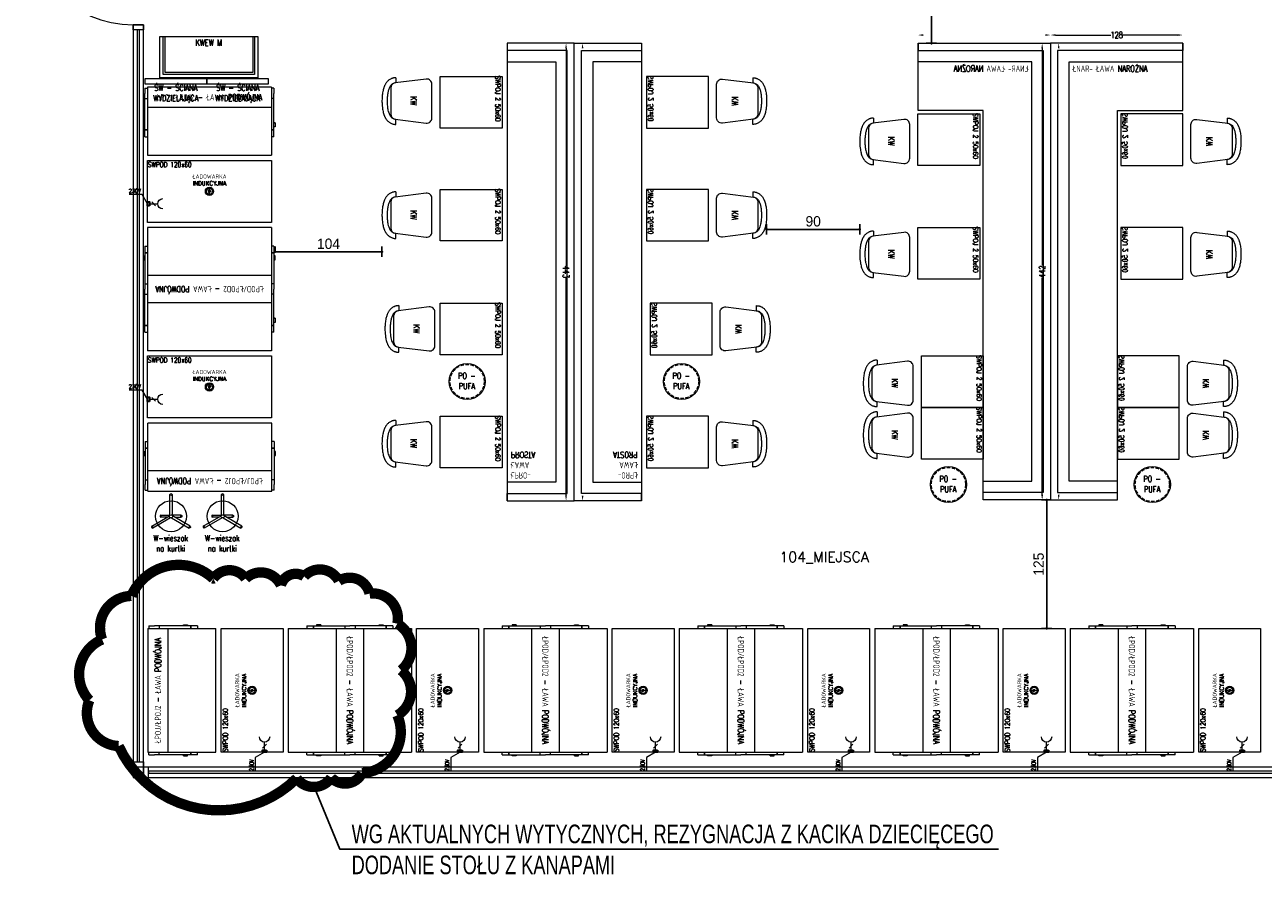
# Model space of a CAD drawing. Header units: millimetres. Extents: x 6161 to 8965, y -9035 to -5431.
# Tile 1 of 256: x 6174 to 7374, y -9035 to -8209. Entities that reach past the tile are written whole.
import ezdxf
from ezdxf.enums import TextEntityAlignment as Align

# ---------------------------------------------------------------- set-up
doc = ezdxf.new("R2010")
doc.units = ezdxf.units.MM
doc.linetypes.add('DASHED', pattern=[19.049999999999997, 12.7, -6.35])
for name, color, linetype, lineweight in [('drzwi', 30, 'Continuous', 20), ('Instalacje elektryczne', 1, 'Continuous', 20), ('MEBLE PKN', 150, 'Continuous', 20)]:
    doc.layers.add(name, color=color, linetype=linetype, lineweight=lineweight)
doc.layers.add('Kategorie', color=252, linetype='Continuous')
doc.styles.add('ARIAL', font='arial.ttf', dxfattribs={"height": 90})
doc.styles.add('JACEK_07', font='SIMPLEX.SHX', dxfattribs={"width": 0.7})
doc.styles.add('PL_D50', font='GOTHIC.TTF', dxfattribs={"height": 10})
doc.styles.add('RomanS', font='romans.shx')
doc.dimstyles.new('PLANCO D50', dxfattribs={"dimscale": 0.5, "dimtxt": 10, "dimasz": 5, "dimexe": 10, "dimexo": 15, "dimgap": 5, "dimtad": 1, "dimdec": 0, "dimrnd": 0.5, "dimzin": 12, "dimtxsty": 'PL_D50', "dimblk": 'DOT', "dimcen": 1.25, "dimadec": 0, "dimazin": 0, "dimtfac": 1, "dimtdec": 0, "dimtmove": 1, "dimatfit": 3, "dimldrblk": 'DOT', "dimfxl": 0, "dimarcsym": 0})
doc.dimstyles.new('WYM_Meb_PKN', dxfattribs={"dimtxt": 6, "dimasz": 5, "dimexe": 1.25, "dimexo": 0.625, "dimtad": 0, "dimdec": 0, "dimtxsty": 'JACEK_07', "dimcen": 0, "dimse1": 1, "dimse2": 1, "dimclrd": 253, "dimclrt": 253, "dimadec": 0, "dimazin": 0, "dimtfac": 1, "dimtdec": 0, "dimtmove": 0, "dimatfit": 3, "dimfxl": 0, "dimarcsym": 0})

# ---------------------------------------------------------------- blocks, each defined once
blk = doc.blocks.new('ŁPOD')
for p, q in [((-57.5, 119.3955381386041), (62.50000000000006, 119.3955381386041)), ((-57.5, 2.842170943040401e-14), (-57.5, 119.3955381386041)), ((-57.5, 101.4411293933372), (-57.5, 118.5281958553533)), ((62.5, -2.842170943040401e-14), (62.5, 119.395538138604)), ((-60, 101.4330785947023), (-60, 59.69776906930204)), ((-60, 101.4330785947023), (-57.5, 101.4330785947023)), ((65.00000000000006, 101.4330785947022), (62.50000000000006, 101.4330785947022)), ((65.00000000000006, 101.4330785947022), (65.00000000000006, 59.69776906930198)), ((-61, 91.90383548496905), (-60, 91.90383548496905)), ((-61, 87.93790965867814), (-61, 91.90383548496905)), ((-61, 87.93790965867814), (-60, 87.93790965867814)), ((-60, 87.93790965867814), (-61, 87.93790965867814)), ((-60, 94.93790965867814), (-57.5, 94.93790965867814)), ((-57.5, 94.93790965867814), (-60, 94.93790965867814)), ((65.00000000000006, 94.93790965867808), (62.50000000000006, 94.93790965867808)), ((62.50000000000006, 94.93790965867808), (65.00000000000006, 94.93790965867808)), ((66.00000000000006, 91.903835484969), (65.00000000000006, 91.903835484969)), ((66.00000000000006, 87.93790965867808), (65.00000000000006, 87.93790965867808)), ((65.00000000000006, 87.93790965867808), (66.00000000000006, 87.93790965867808)), ((66.00000000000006, 87.93790965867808), (66.00000000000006, 91.903835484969)), ((-57.5, 72.97752139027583), (62.50000000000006, 72.97752139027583)), ((-60, 64.69776906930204), (-57.5, 64.69776906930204)), ((65.00000000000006, 64.69776906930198), (62.50000000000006, 64.69776906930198)), ((-60, 17.96245954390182), (-60, 59.69776906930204)), ((-60, 54.69776906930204), (-57.5, 54.69776906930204)), ((65, 54.69776906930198), (62.5, 54.69776906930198)), ((65, 17.96245954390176), (65, 59.69776906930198)), ((-57.5, 46.41801674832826), (62.5, 46.41801674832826)), ((-61, 31.45762847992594), (-60, 31.45762847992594)), ((-60, 31.45762847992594), (-61, 31.45762847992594)), ((-61, 31.45762847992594), (-61, 27.49170265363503)), ((-61, 27.49170265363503), (-60, 27.49170265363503)), ((-60, 24.45762847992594), (-57.5, 24.45762847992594)), ((-57.5, 24.45762847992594), (-60, 24.45762847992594)), ((65, 24.45762847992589), (62.5, 24.45762847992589)), ((62.5, 24.45762847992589), (65, 24.45762847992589)), ((66, 31.45762847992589), (65, 31.45762847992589)), ((65, 31.45762847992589), (66, 31.45762847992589)), ((66, 27.49170265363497), (65, 27.49170265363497)), ((66, 31.45762847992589), (66, 27.49170265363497)), ((-60, 17.96245954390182), (-57.5, 17.96245954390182)), ((65, 17.96245954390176), (62.5, 17.96245954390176)), ((-57.5, 2.842170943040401e-14), (57.5, -2.842170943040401e-14)), ((-57.5, 2.842170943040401e-14), (62.5, -2.842170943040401e-14))]:
    blk.add_line(p, q)
at = {"color": 7, "insert": (2.5, 59.69776906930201), "char_height": 6, "width": 120, "attachment_point": 5, "style": 'JACEK_07'}
blk.add_mtext('ŁPOD/ŁPOD2 - ŁAWA PODWÓJNA', dxfattribs=at)
blk = doc.blocks.new('*U175')
blk.add_blockref('ŁPOD', (57.5, -119.3955381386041))
blk = doc.blocks.new('*U194')
blk.add_lwpolyline([(0, 0), (50, 0), (50, -60), (0, -60)], close=True)
at = {"color": 7, "insert": (21.4467204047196, -4.047655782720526), "char_height": 4.800000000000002, "width": 41.83597796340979, "attachment_point": 5, "style": 'JACEK_07'}
blk.add_mtext('SWPOJ 2 50x60', dxfattribs=at)
blk = doc.blocks.new('*U195')
at = {"ltscale": 10}
for p, q in [((-22.58608890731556, -35), (-17.58608890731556, -35)), ((22.58608890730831, -35), (17.58608890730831, -35))]:
    blk.add_line(p, q, dxfattribs=at)
blk.add_lwpolyline([(17.54747829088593, -35.62017367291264), (21.29747829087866, -5.62017367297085, 0.451123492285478), (16.33608890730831, 0), (-16.33608890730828, 0, 0.451123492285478), (-21.29747829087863, -5.62017367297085), (-17.54747829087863, -35.62017367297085, 0.3782424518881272), (-12.58608890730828, -40), (12.58608890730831, -40, 0.3782424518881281)], format="xyb", close=True, dxfattribs=at)
for points, knots in [([(-22.58608890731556, -35), (-22.58608890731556, -35.57008804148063), (-22.5411997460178, -36.12285141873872), (-22.40444015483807, -37.01377454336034), (-22.33392726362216, -37.36031071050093), (-22.20253477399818, -37.87769759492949), (-22.15342548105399, -38.05219166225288), (-22.04980611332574, -38.38939988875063), (-21.99467058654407, -38.55441148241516), (-21.82052019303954, -39.03855261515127), (-21.69279880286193, -39.34675487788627), (-21.37400389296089, -40.03324576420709), (-21.17517175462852, -40.40139009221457), (-20.69402201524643, -41.19523524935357), (-20.40100908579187, -41.60660369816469), (-19.82456209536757, -42.32681878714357), (-19.54292676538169, -42.63845878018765), (-18.97765221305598, -43.20947107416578), (-18.69530817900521, -43.46607280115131), (-18.16129001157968, -43.91674073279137), (-17.89343528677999, -44.12484462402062), (-17.32655066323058, -44.53424887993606), (-17.02861549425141, -44.7302982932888), (-16.58754033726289, -45.00047556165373), (-16.43661520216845, -45.08905049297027), (-15.99595107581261, -45.33890820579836), (-15.70226155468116, -45.49336280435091), (-15.12182574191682, -45.77813870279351), (-14.83514792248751, -45.90855308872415), (-14.24939590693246, -46.15868591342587), (-13.95214882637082, -46.27664555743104), (-13.35404407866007, -46.49929786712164), (-13.05574362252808, -46.60277381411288), (-12.16404527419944, -46.89292003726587), (-11.57502816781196, -47.05983119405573), (-10.3785513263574, -47.3604553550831), (-9.77448235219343, -47.49263669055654), (-8.39333582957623, -47.75804651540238), (-7.611333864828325, -47.88306029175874), (-6.01807834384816, -48.0935935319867), (-5.209091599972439, -48.1785957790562), (-2.755261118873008, -48.37668722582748), (-1.080256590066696, -48.43318723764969), (1.981647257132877, -48.40113053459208), (3.369613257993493, -48.33513824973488), (5.789914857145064, -48.12339487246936), (6.831392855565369, -47.99896372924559), (8.580781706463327, -47.72412841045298), (9.29787972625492, -47.59140121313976), (10.70923219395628, -47.28411975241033), (11.40978151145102, -47.10808513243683), (12.6916343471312, -46.72869868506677), (13.27086366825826, -46.53639510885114), (14.21327990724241, -46.17429932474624), (14.56445911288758, -46.02854434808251), (15.18737908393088, -45.74628355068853), (15.45662852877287, -45.61693313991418), (16.01633501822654, -45.32782928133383), (16.30374074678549, -45.16917853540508), (16.81328029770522, -44.8639925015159), (17.03481197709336, -44.72366932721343), (17.47438579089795, -44.42785272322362), (17.70409165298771, -44.26469556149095), (18.20357118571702, -43.88270307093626), (18.47470394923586, -43.6594299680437), (18.99035403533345, -43.19412026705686), (19.23331902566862, -42.95869414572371), (19.73449313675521, -42.42557864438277), (19.98900751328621, -42.13055470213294), (20.44027679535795, -41.54490196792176), (20.63748942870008, -41.26666807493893), (21.02636426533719, -40.65697275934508), (21.21451803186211, -40.33021909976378), (21.59618117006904, -39.57600561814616), (21.78584284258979, -39.14068305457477), (22.06349414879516, -38.35909129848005), (22.16560495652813, -38.02456386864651), (22.33698063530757, -37.34547660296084), (22.40759959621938, -36.99804949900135), (22.54286261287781, -36.10899993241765), (22.58608890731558, -35.55250201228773), (22.58608890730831, -35)], [0, 0, 0, 0, 0.04175353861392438, 0.04175353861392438, 0.06912529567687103, 0.06912529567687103, 0.08323298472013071, 0.08323298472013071, 0.0973406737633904, 0.0973406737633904, 0.1255560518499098, 0.1255560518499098, 0.1632641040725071, 0.1632641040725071, 0.213958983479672, 0.213958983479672, 0.2627729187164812, 0.2627729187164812, 0.3115868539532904, 0.3115868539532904, 0.3604007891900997, 0.3604007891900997, 0.4161750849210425, 0.4161750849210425, 0.4461164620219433, 0.4461164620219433, 0.5059992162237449, 0.5059992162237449, 0.5658819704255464, 0.5658819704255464, 0.6306295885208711, 0.6306295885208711, 0.6953772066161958, 0.6953772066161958, 0.8248724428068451, 0.8248724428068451, 0.9543676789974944, 0.9543676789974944, 1.118105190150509, 1.118105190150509, 1.281842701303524, 1.281842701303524, 1.609317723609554, 1.609317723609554, 1.882390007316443, 1.882390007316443, 2.095118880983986, 2.095118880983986, 2.246854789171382, 2.246854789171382, 2.398590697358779, 2.398590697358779, 2.526395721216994, 2.526395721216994, 2.601109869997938, 2.601109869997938, 2.658194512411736, 2.658194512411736, 2.715279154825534, 2.715279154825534, 2.757983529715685, 2.757983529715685, 2.800687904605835, 2.800687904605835, 2.848695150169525, 2.848695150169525, 2.891865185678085, 2.891865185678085, 2.935035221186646, 2.935035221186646, 2.969988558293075, 2.969988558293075, 3.004941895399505, 3.004941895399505, 3.045413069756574, 3.045413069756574, 3.072924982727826, 3.072924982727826, 3.100436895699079, 3.100436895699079, 3.141592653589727, 3.141592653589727, 3.141592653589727, 3.141592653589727]), ([(-17.58608890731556, -35), (-17.58608890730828, -35.56094293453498), (-17.50333070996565, -36.12004591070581), (-17.21260865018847, -37.14223782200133), (-17.00741056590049, -37.6048281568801), (-16.54548715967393, -38.41205321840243), (-16.28948747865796, -38.75837197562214), (-15.76772579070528, -39.36013254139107), (-15.50146178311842, -39.61641007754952), (-14.73463886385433, -40.27024474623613), (-14.23719768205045, -40.59324763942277), (-13.24202156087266, -41.14673613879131), (-12.74240268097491, -41.37528901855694), (-11.71832014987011, -41.78168855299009), (-11.19380460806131, -41.95862082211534), (-9.619556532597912, -42.42119306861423), (-8.521711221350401, -42.6611921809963), (-6.19987167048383, -43.0451617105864), (-4.977325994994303, -43.18756659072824), (-2.462125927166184, -43.37598974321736), (-1.170168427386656, -43.42168962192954), (1.754131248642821, -43.41480211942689), (3.384598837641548, -43.33299863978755), (6.252405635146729, -43.03973422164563), (7.509984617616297, -42.85182394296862), (9.57340487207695, -42.42105710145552), (10.41284011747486, -42.20487224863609), (11.84289974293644, -41.73910565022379), (12.44829556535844, -41.50752884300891), (13.51785588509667, -41.00268924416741), (13.98657327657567, -40.74785497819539), (14.84339263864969, -40.17196003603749), (15.2317171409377, -39.8716323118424), (15.93310278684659, -39.18678594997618), (16.24745641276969, -38.82735515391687), (16.83076328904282, -37.95541753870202), (17.09940626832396, -37.43936045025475), (17.44184223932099, -36.38721553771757), (17.54312592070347, -35.88136784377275), (17.58235307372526, -35.24275844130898), (17.58608890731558, -35.12137971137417), (17.58608890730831, -35)], [0, 0, 0, 0, 0.0771019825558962, 0.0771019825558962, 0.1542039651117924, 0.1542039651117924, 0.2313059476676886, 0.2313059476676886, 0.3084079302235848, 0.3084079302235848, 0.4543223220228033, 0.4543223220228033, 0.6002367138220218, 0.6002367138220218, 0.7461511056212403, 0.7461511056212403, 1.023923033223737, 1.023923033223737, 1.301694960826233, 1.301694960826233, 1.57946688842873, 1.57946688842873, 1.9308531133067, 1.9308531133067, 2.226064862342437, 2.226064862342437, 2.44645932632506, 2.44645932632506, 2.619394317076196, 2.619394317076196, 2.757525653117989, 2.757525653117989, 2.870260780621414, 2.870260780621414, 2.961837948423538, 2.961837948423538, 3.053415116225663, 3.053415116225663, 3.124908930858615, 3.124908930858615, 3.141592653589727, 3.141592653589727, 3.141592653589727, 3.141592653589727])]:
    blk.add_open_spline(points, degree=3, knots=knots, dxfattribs=at)
at = {"color": 7, "insert": (3.652189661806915e-12, -17.81008683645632), "char_height": 6.000000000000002, "width": 35.09495658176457, "attachment_point": 5, "style": 'JACEK_07'}
blk.add_mtext('KW ', dxfattribs=at)
blk = doc.blocks.new('PO-PUFA')
blk.add_circle((0, 0), 17.5)
at = {"linetype": 'DASHED', "ltscale": 0.25}
blk.add_circle((0, 0), 16.5, dxfattribs=at)
at = {"color": 7, "insert": (-0.2258629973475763, 0.458997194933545), "char_height": 6, "width": 22.24519201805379, "attachment_point": 5, "style": 'JACEK_07'}
blk.add_mtext('PO - \\PPUFA', dxfattribs=at)
blk = doc.blocks.new('*U294')
blk.add_blockref('PO-PUFA', (0, 0))
blk = doc.blocks.new('*D531')
at = {"color": 253, "lineweight": -2, "transparency": 16777216}
for p, q in [((5.000000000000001, 8), (58.51453774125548, 8)), ((123.279075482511, 8), (69.76453774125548, 8))]:
    blk.add_line(p, q, dxfattribs=at)
at = {"color": 253, "transparency": 16777216}
for points in [[(5.000000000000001, 8.833333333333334), (5.000000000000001, 7.166666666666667), (4.898587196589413e-16, 8)], [(123.279075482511, 8.833333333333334), (123.279075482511, 7.166666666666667), (128.279075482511, 8)]]:
    blk.add_solid(points, dxfattribs=at)
at = {"layer": 'Defpoints', "color": 0, "transparency": 16777216}
for p in [(0, 0), (128.279075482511, 8), (128.279075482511, 0)]:
    blk.add_point(p, dxfattribs=at)
at = {"color": 253, "transparency": 16777216, "insert": (64.13953774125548, 8), "char_height": 6, "attachment_point": 5, "style": 'JACEK_07'}
blk.add_mtext('128', dxfattribs=at)
blk = doc.blocks.new('*D534')
at = {"color": 253, "lineweight": -2, "transparency": 16777216}
for p, q in [((-8.00000000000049, -5.000000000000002), (-8.000000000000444, -215.1044210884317)), ((-8.000000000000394, -437.2588421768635), (-8.000000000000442, -227.1544210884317))]:
    blk.add_line(p, q, dxfattribs=at)
at = {"color": 253, "transparency": 16777216}
for points in [[(-8.833333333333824, -5.000000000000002), (-7.166666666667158, -5.000000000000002), (-8.000000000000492, -1.286498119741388e-15)], [(-8.833333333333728, -437.2588421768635), (-7.166666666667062, -437.2588421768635), (-8.000000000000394, -442.2588421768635)]]:
    blk.add_solid(points, dxfattribs=at)
at = {"layer": 'Defpoints', "color": 0, "transparency": 16777216}
for p in [(0, 0), (-8.000000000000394, -442.2588421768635), (0, -442.2588421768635)]:
    blk.add_point(p, dxfattribs=at)
at = {"color": 253, "transparency": 16777216, "insert": (-8.000000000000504, -221.1294210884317), "char_height": 6, "attachment_point": 5, "rotation": 90, "style": 'JACEK_07'}
blk.add_mtext('442', dxfattribs=at)
blk = doc.blocks.new('*D523')
at = {"color": 253, "lineweight": -2, "transparency": 16777216}
for p, q in [((73.00000000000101, -5), (73.00000000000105, -215.5430236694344)), ((73.00000000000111, -438.1360473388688), (73.00000000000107, -227.5930236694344))]:
    blk.add_line(p, q, dxfattribs=at)
at = {"color": 253, "transparency": 16777216}
for points in [[(72.16666666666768, -5), (73.83333333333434, -5), (73.00000000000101, 1.286498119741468e-15)], [(72.16666666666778, -438.1360473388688), (73.83333333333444, -438.1360473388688), (73.00000000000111, -443.1360473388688)]]:
    blk.add_solid(points, dxfattribs=at)
at = {"layer": 'Defpoints', "color": 0, "transparency": 16777216}
for p in [(65.00000000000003, 0), (65.00000000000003, -443.1360473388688), (73.00000000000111, -443.1360473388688)]:
    blk.add_point(p, dxfattribs=at)
at = {"color": 253, "transparency": 16777216, "insert": (73.00000000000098, -221.5680236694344), "char_height": 6, "attachment_point": 5, "rotation": 90, "style": 'JACEK_07'}
blk.add_mtext('443', dxfattribs=at)
blk = doc.blocks.new('ŁPOJ')
for p, q in [((-62.5, 65.04740462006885), (-60, 65.04740462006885)), ((-62.5, 65.04740462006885), (-62.5, 59.69776906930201)), ((-60, 66.04740462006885), (-60, 0)), ((60, 66.04740462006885), (-60, 66.04740462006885)), ((60, 66.04740462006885), (60, 0)), ((62.5, 65.04740462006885), (60, 65.04740462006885)), ((62.5, 65.04740462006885), (60, 65.04740462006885)), ((62.5, 65.04740462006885), (62.5, 59.69776906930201)), ((-62.5, 17.96245954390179), (-62.5, 59.69776906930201)), ((-62.5, 55.04740462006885), (-60, 55.04740462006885)), ((62.5, 55.04740462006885), (60, 55.04740462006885)), ((62.5, 17.96245954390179), (62.5, 59.69776906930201)), ((-60, 46.41801674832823), (60, 46.41801674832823)), ((-63.5, 31.45762847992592), (-62.5, 31.45762847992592)), ((-62.5, 31.45762847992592), (-63.5, 31.45762847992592)), ((-63.5, 31.45762847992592), (-63.5, 27.491702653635)), ((-63.5, 27.491702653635), (-62.5, 27.491702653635)), ((-62.5, 24.45762847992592), (-60, 24.45762847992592)), ((-60, 24.45762847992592), (-62.5, 24.45762847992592)), ((62.5, 24.45762847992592), (60, 24.45762847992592)), ((60, 24.45762847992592), (62.5, 24.45762847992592)), ((63.5, 31.45762847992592), (62.5, 31.45762847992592)), ((62.5, 31.45762847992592), (63.5, 31.45762847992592)), ((63.5, 27.491702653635), (62.5, 27.491702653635)), ((63.5, 31.45762847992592), (63.5, 27.491702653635)), ((-62.5, 17.96245954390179), (-60, 17.96245954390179)), ((-60, 17.95440874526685), (-60, 0.867342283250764)), ((62.5, 17.96245954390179), (60, 17.96245954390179)), ((-60, 0), (60, 0))]:
    blk.add_line(p, q)
at = {"color": 7, "insert": (0, 56.23271068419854), "char_height": 6, "width": 120, "attachment_point": 5, "style": 'JACEK_07'}
blk.add_mtext('ŁPOJ/ŁPOJ2 - ŁAWA PODWÓJNA', dxfattribs=at)
blk = doc.blocks.new('*U193')
blk.add_blockref('ŁPOJ', (62.5, -75.04740462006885))
blk = doc.blocks.new('ŚW - ŚCIANA WYDZIELAJĄCA')
blk.add_lwpolyline([(0, 60), (0, 0), (5, 0), (5, 60), (0, 60)])
at = {"color": 7, "insert": (14.58147592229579, 30), "char_height": 6, "width": 60, "attachment_point": 5, "rotation": 90, "style": 'JACEK_07'}
blk.add_mtext('ŚW - ŚCIANA WYDZIELAJĄCA', dxfattribs=at)
blk = doc.blocks.new('*U201')
blk.add_blockref('ŚW - ŚCIANA WYDZIELAJĄCA', (0, 0))
blk = doc.blocks.new('_Dot')
at = {"color": 0, "linetype": 'ByBlock', "lineweight": -2}
blk.add_line((-0.5, 0), (-1, 0), dxfattribs=at)
at = {"color": 0, "linetype": 'ByBlock', "const_width": 0.5}
blk.add_lwpolyline([(-0.25, 0, 1), (0.25, 0, 1)], format="xyb", close=True, dxfattribs=at)
blk = doc.blocks.new('*D607')
at = {"color": 0, "lineweight": -2, "transparency": 16777216}
for p, q in [((6416.258972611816, -8429.036207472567), (6416.258972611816, -8424.036207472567)), ((6418.758972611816, -8429.036207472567), (6517.379378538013, -8429.036207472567)), ((6519.879378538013, -8424.036207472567), (6519.879378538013, -8434.036207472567))]:
    blk.add_line(p, q, dxfattribs=at)
at = {"layer": 'Defpoints', "color": 0, "transparency": 16777216}
for p in [(6519.879378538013, -8393.507942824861), (6519.879378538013, -8429.036207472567), (6416.258972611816, -8434.949691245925)]:
    blk.add_point(p, dxfattribs=at)
at = {"color": 0, "lineweight": -2, "transparency": 16777216, "xscale": 2.5, "yscale": 2.5, "zscale": 2.5, "rotation": 180}
blk.add_blockref('_Dot', (6416.258972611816, -8429.036207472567), dxfattribs=at)
at = {"color": 0, "lineweight": -2, "transparency": 16777216, "xscale": 2.5, "yscale": 2.5, "zscale": 2.5}
blk.add_blockref('_Dot', (6519.879378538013, -8429.036207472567), dxfattribs=at)
at = {"color": 0, "transparency": 16777216, "insert": (6468.069175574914, -8421.284677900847), "char_height": 10, "attachment_point": 5, "style": 'PL_D50'}
blk.add_mtext('104', dxfattribs=at)
blk = doc.blocks.new('*D608')
at = {"color": 0, "lineweight": -2, "transparency": 16777216}
for p, q in [((6892.480681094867, -8402.280222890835), (6892.480681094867, -8412.280222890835)), ((6894.980681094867, -8407.280222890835), (6980.184682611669, -8407.280222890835)), ((6982.684682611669, -8412.280222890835), (6982.684682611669, -8402.280222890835))]:
    blk.add_line(p, q, dxfattribs=at)
at = {"layer": 'Defpoints', "color": 0, "transparency": 16777216}
for p in [(6892.480681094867, -8393.507944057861), (6982.684682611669, -8407.280222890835), (6982.684682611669, -8431.465181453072)]:
    blk.add_point(p, dxfattribs=at)
at = {"color": 0, "lineweight": -2, "transparency": 16777216, "xscale": 2.5, "yscale": 2.5, "zscale": 2.5, "rotation": 180}
blk.add_blockref('_Dot', (6892.480681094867, -8407.280222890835), dxfattribs=at)
at = {"color": 0, "lineweight": -2, "transparency": 16777216, "xscale": 2.5, "yscale": 2.5, "zscale": 2.5}
blk.add_blockref('_Dot', (6982.684682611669, -8407.280222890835), dxfattribs=at)
at = {"color": 0, "transparency": 16777216, "insert": (6937.582681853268, -8399.528693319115), "char_height": 10, "attachment_point": 5, "style": 'PL_D50'}
blk.add_mtext('90', dxfattribs=at)
blk = doc.blocks.new('*D609')
at = {"color": 0, "lineweight": -2, "transparency": 16777216}
for p, q in [((7167.89612025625, -8669.312457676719), (7158.773169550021, -8669.312457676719)), ((7163.773169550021, -8671.812457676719), (7163.773169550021, -8791.312457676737)), ((7168.773169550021, -8793.812457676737), (7158.773169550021, -8793.812457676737))]:
    blk.add_line(p, q, dxfattribs=at)
at = {"layer": 'Defpoints', "color": 0, "transparency": 16777216}
for p in [(7175.39612025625, -8669.312457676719), (7163.773169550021, -8793.812457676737), (7181.636598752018, -8793.812457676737)]:
    blk.add_point(p, dxfattribs=at)
at = {"color": 0, "lineweight": -2, "transparency": 16777216, "xscale": 2.5, "yscale": 2.5, "zscale": 2.5}
for p, rotation in [((7163.773169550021, -8669.312457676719), 90), ((7163.773169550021, -8793.812457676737), 270)]:
    blk.add_blockref('_Dot', p, dxfattribs=dict(at, rotation=rotation))
at = {"color": 0, "transparency": 16777216, "insert": (7156.021639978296, -8731.562457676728), "char_height": 10, "attachment_point": 5, "rotation": 90, "style": 'PL_D50'}
blk.add_mtext('125', dxfattribs=at)
blk = doc.blocks.new('*U328')
for points in [[(-1, 1.118033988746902), (-1.000000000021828, 21.04163056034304)], [(0.9999999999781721, 21.04163056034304), (1, 1.11803398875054)], [(-18.72258660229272, -9.654789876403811), (-1.468245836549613, 0.3070084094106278)], [(-10, 1), (-1.11803398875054, 1)], [(10, 1), (1.11803398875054, 1)], [(18.72258660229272, -9.654789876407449), (1.468245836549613, 0.3070084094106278)], [(-0.4682458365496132, -1.425042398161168), (-17.72258660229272, -11.38684068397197)], [(-3.732050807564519, -1), (-10, -1)], [(0.4682458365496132, -1.425042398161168), (17.72258660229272, -11.38684068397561)], [(3.732050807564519, -1), (10, -1)]]:
    blk.add_lwpolyline(points)
for radius in [15, 1.5]:
    blk.add_circle((0, 0), radius)
at = {"extrusion": (0, 0, -1)}
for centre, major_axis in [((-2.182787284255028e-11, 21.04163056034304), (1, -1.83697019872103e-16)), ((-10, 0), (0, 1)), ((-18.22258660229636, -10.52081528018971), (-0.5, 0.8660254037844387))]:
    blk.add_ellipse(centre, major_axis=major_axis, ratio=0.6066017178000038, dxfattribs=at)
for centre, major_axis in [((10, 0), (0, 1)), ((18.22258660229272, -10.52081528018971), (0.5, 0.8660254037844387))]:
    blk.add_ellipse(centre, major_axis=major_axis, ratio=0.6066017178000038)
at = {"color": 7, "insert": (-0.3498286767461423, -26.21048699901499), "char_height": 6, "width": 89.56158735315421, "attachment_point": 5, "style": 'JACEK_07'}
blk.add_mtext('W-wieszak \\Pna kurtki', dxfattribs=at)
blk = doc.blocks.new('gn-230')
at = {"layer": 'Instalacje elektryczne'}
for p, q in [((-4, 0), (-19.79669289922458, 0)), ((-15.64877151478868, -3.750425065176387), (-8.147921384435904, 3.750425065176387))]:
    blk.add_line(p, q, dxfattribs=at)
at = {"layer": 'Instalacje elektryczne', "lineweight": 30}
blk.add_lwpolyline([(-4, -4), (0, -4), (0, 4), (-4, 4)], close=True, dxfattribs=at)
at = {"layer": 'Instalacje elektryczne'}
blk.add_arc((-29.79669289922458, 0), 10, 270, 90, dxfattribs=at)
blk = doc.blocks.new('*U378')
blk.add_lwpolyline([(0, 0), (120, 0), (120, -60), (0, -60)], close=True)
at = {"color": 1}
blk.add_lwpolyline([(-6.679101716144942e-13, -42.01681565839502), (-5.142837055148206, -33.1130246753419), (-17.89309751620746, -33.11302467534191)], dxfattribs=at)
blk.add_lwpolyline([(59.53734354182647, -26.93591357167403), (61.21535906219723, -30.34876977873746), (59.64250679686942, -29.97065616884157), (60.47391039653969, -33.21556896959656), (58.60077677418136, -29.06163541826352), (60.14220963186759, -29.44487913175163), (59.53734354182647, -26.93591357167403)])
for radius in [4, 3]:
    blk.add_circle((60.00000000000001, -30.00000000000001), radius)
at = {"color": 1, "xscale": -0.5, "yscale": 0.5, "zscale": 0.5}
blk.add_blockref('gn-230', (1.4210854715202e-14, -42.01681565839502), dxfattribs=at)
at = {"color": 7, "insert": (21.4467204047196, -4.04765578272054), "char_height": 4.800000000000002, "width": 41.83597796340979, "attachment_point": 5, "style": 'JACEK_07'}
blk.add_mtext('SWPOD 120x60', dxfattribs=at)
at = {"color": 1, "insert": (-6.690028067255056, -27.55620112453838), "char_height": 4, "width": 32.45380586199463, "attachment_point": 3, "style": 'RomanS'}
blk.add_mtext('{\\W0.7;230V}', dxfattribs=at)
at = {"layer": 'Kategorie', "insert": (60, -13.56536481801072), "char_height": 4, "attachment_point": 2, "style": 'RomanS'}
blk.add_mtext_dynamic_manual_height_columns('ŁADOWARKA\\PINDUKCYJNA', width=114.2406810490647, gutter_width=45, heights=[0], dxfattribs=at)
blk = doc.blocks.new('*U506')
for points in [[(94.89999999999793, -2.91038304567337e-11), (0, 0), (0, 40), (94.89999999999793, 39.9999999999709)], [(91.6999999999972, 3.199999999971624), (3.200000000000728, 3.200000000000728), (3.200000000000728, 40), (91.6999999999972, 39.9999999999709)], [(89.89999999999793, 4.999999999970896), (5, 5), (5, 40), (89.89999999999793, 39.9999999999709)]]:
    blk.add_lwpolyline(points, close=True)
at = {"color": 7, "insert": (47.2081863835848, 34.07353175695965), "char_height": 6, "width": 145, "attachment_point": 5, "style": 'JACEK_07'}
blk.add_mtext('KWEW M', dxfattribs=at)
blk = doc.blocks.new('*D651')
at = {"color": 0, "lineweight": -2, "transparency": 16777216}
for p, q in [((7047.171652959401, -8065.330234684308), (7057.171652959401, -8065.330234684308)), ((7052.171652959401, -8067.830234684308), (7052.171652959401, -8224.553615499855)), ((7047.171652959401, -8227.053615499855), (7057.171652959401, -8227.053615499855))]:
    blk.add_line(p, q, dxfattribs=at)
at = {"layer": 'Defpoints', "color": 0, "transparency": 16777216}
for p in [(6979.853874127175, -8065.330234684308), (7039.117044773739, -8227.053615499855), (7052.171652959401, -8227.053615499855)]:
    blk.add_point(p, dxfattribs=at)
at = {"color": 0, "lineweight": -2, "transparency": 16777216, "xscale": 2.5, "yscale": 2.5, "zscale": 2.5}
for p, rotation in [((7052.171652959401, -8065.330234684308), 90), ((7052.171652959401, -8227.053615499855), 270)]:
    blk.add_blockref('_Dot', p, dxfattribs=dict(at, rotation=rotation))
at = {"color": 0, "transparency": 16777216, "insert": (7044.420123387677, -8146.191925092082), "char_height": 10, "attachment_point": 5, "rotation": 90, "style": 'PL_D50'}
blk.add_mtext('162', dxfattribs=at)
blk = doc.blocks.new('*U526')
blk.add_lwpolyline([(128.279075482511, 0), (0, 0), (0, -442.2588421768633), (65, -442.2588421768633), (65, -64.99999999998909), (128.279075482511, -65), (128.279075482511, 0), (128.279075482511, -7), (7, -7), (7, -435.2588421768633), (65, -435.2588421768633), (65, -424.2588421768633), (18, -424.2588421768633), (18, -18), (128.279075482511, -18)])
at = {"color": 7, "insert": (21.53053739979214, -21.52885565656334), "char_height": 6, "width": 107.3873236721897, "attachment_point": 1, "style": 'JACEK_07'}
blk.add_mtext('ŁNAR- ŁAWA NAROŻNA', dxfattribs=at)
dim = blk.add_linear_dim(base=(-8.000000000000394, -442.2588421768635), p1=(0, 0), p2=(0, -442.2588421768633), angle=90, dimstyle='WYM_Meb_PKN')
dim.commit()
dim.dimension.update_dxf_attribs({"geometry": '*D534', "text_midpoint": (-8.000000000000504, -221.1294210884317)})
dim = blk.add_linear_dim(base=(128.279075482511, 8), p1=(0, 0), p2=(128.279075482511, 0), dimstyle='WYM_Meb_PKN')
dim.commit()
dim.dimension.update_dxf_attribs({"geometry": '*D531', "text_midpoint": (64.13953774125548, 8)})
blk = doc.blocks.new('*U516')
blk.add_lwpolyline([(0, 0), (65, 0), (65, -443.1360473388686), (0, -443.1360473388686), (0, 0), (0, -7), (58, -7), (58, -436.1360473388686), (0, -436.1360473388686), (0, -425.1360473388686), (47, -425.1360473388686), (47, -18), (0, -18)])
at = {"color": 7, "insert": (3.655712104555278, -21.52885565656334), "char_height": 6, "width": 107.3873236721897, "attachment_point": 1, "style": 'JACEK_07'}
blk.add_mtext('ŁPRO- \\PŁAWA \\PPROSTA', dxfattribs=at)
dim = blk.add_linear_dim(base=(73.00000000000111, -443.1360473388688), p1=(65, 0), p2=(65, -443.1360473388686), angle=90, dimstyle='WYM_Meb_PKN')
dim.commit()
dim.dimension.update_dxf_attribs({"geometry": '*D523', "text_midpoint": (73.00000000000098, -221.5680236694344)})

msp = doc.modelspace()

# ---------------------------------------------------------------- linework, layer by layer
at = {"color": 1, "const_width": 10}
msp.add_lwpolyline([(6421.96994303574, -8752.120885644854, 0.52056705), (6387.767710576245, -8745.574582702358, 0.52056705), (6387.767710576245, -8745.574582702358, 0.52056705), (6356.476293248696, -8745.574582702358, 0.52056705), (6356.476293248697, -8745.574582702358, 0.52056705), (6277.156214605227, -8762.30403308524, 0.52056705), (6277.156214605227, -8762.30403308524, 0.52056705), (6248.775612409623, -8804.49130918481, 0.52056705), (6248.775612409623, -8804.49130918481, 0.52056705), (6236.404607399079, -8863.40803566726, 0.52056705), (6236.404607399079, -8863.40803566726, 0.52056705), (6264.785177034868, -8907.777418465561, 0.52056705), (6264.785177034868, -8907.777418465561, 0.52056705), (6437.251795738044, -8939.054195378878, 0.52056705), (6437.251795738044, -8939.054195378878, 0.52056705), (6470.726316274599, -8938.3268264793, 0.52056705), (6470.726316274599, -8938.3268264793, 0.52056705), (6500.562309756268, -8933.962630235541, 0.52056705), (6500.562309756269, -8933.962630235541, 0.52056705), (6534.764542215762, -8877.955379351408, 0.52056705), (6534.764542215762, -8877.955379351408, 0.52056705), (6538.403069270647, -8834.313365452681, 0.52056705), (6538.403069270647, -8834.313365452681, 0.52056705), (6534.764542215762, -8789.216613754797, 0.52056705), (6534.764542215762, -8789.216613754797, 0.52056705), (6507.839396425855, -8760.121926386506, 0.52056705), (6507.839396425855, -8760.121926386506, 0.52056705), (6478.003402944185, -8747.756689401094, 0.52056705), (6478.003402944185, -8747.756689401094, 0.52056705), (6444.528849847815, -8743.392493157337, 0.52056705), (6444.528849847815, -8743.392493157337, 0.52056705)], format="xyb", close=True, dxfattribs=at)
at = {"color": 1}
msp.add_lwpolyline([(6454.17837814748, -8947.403377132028), (6479.086147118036, -9007.690867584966), (7117.027071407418, -9007.690867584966)], dxfattribs=at)
at = {"layer": 'drzwi'}
for points in [[(6288.839852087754, -8209.112119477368), (6278.839852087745, -8209.112119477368), (6278.839852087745, -8938.133990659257), (6288.839852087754, -8938.133990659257)], [(6278.839852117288, -8214.1288823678), (6278.83986614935, -8209.128889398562), (6288.839852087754, -8209.112119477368), (6288.839852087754, -8214.1288823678)], [(6284.839852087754, -8214.1288823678), (6282.839852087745, -8214.1288823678), (6282.839852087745, -8923.117206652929), (6284.839852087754, -8923.117206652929)], [(6278.839852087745, -8928.117206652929), (6278.839852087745, -8923.117206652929), (6288.839852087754, -8923.117206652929), (6288.839852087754, -8928.117206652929)], [(6278.839852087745, -8938.133990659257), (7995.653067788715, -8938.133990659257), (7995.653067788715, -8928.117206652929), (6278.839852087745, -8928.117206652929)], [(6288.839852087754, -8938.133990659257), (6293.839852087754, -8938.133990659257), (6293.839852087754, -8928.117206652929), (6288.839852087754, -8928.117206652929)], [(6293.839852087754, -8934.133990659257), (7990.653067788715, -8934.133990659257), (7990.653067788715, -8932.117206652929), (6293.839852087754, -8932.117206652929)]]:
    msp.add_lwpolyline(points, close=True, dxfattribs=at)
msp.add_arc((6278.839852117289, -8104.112119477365), 105.0000000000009, 180, 269.9999999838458, dxfattribs=at)

# ---------------------------------------------------------------- block references
at = {"layer": 'MEBLE PKN', "xscale": -1}
msp.add_blockref('*U526', (7167.396120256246, -8227.053615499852), dxfattribs=at)
at = {"layer": 'MEBLE PKN'}
for name, p in [('*U526', (7167.396120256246, -8227.053615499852)), ('*U506', (6304.801217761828, -8260.474107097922)), ('*U193', (6290.25897261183, -8260.427621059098)), ('*U378', (6292.75897261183, -8340.475025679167)), ('*U378', (6292.758972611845, -8529.87056381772)), ('*U294', (6602.348869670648, -8554.600051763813)), ('*U294', (6810.011189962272, -8554.600051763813)), ('*U294', (7068.565059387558, -8654.424387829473)), ('*U294', (7266.086783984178, -8654.424387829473)), ('*U328', (6315.495199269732, -8685.16253517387)), ('*U328', (6365.495199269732, -8685.16253517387))]:
    msp.add_blockref(name, p, dxfattribs=at)
at = {"layer": 'MEBLE PKN', "xscale": -1}
for name, p, rotation in [('*U516', (6641.18002981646, -8670.1896628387), 180), ('*U194', (6776.180129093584, -8259.179006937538), 89.99999999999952), ('*U195', (6844.061879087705, -8283.016451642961), 89.99999999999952), ('*U194', (7235.666608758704, -8295.447588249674), 89.99999999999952), ('*U195', (7303.548358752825, -8322.04664450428), 89.99999999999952), ('*U194', (6776.180129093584, -8368.507940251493), 89.99999999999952), ('*U195', (6844.061879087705, -8393.507940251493), 89.99999999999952), ('*U194', (7235.666608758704, -8405.491027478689), 89.99999999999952), ('*U195', (7303.548358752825, -8431.4651776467), 89.99999999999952), ('*U194', (6779.591014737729, -8478.742789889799), 89.99999999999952), ('*U195', (6847.47276473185, -8503.742789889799), 89.99999999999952), ('*U194', (7232.25572311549, -8529.875182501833), 89.99999999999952), ('*U195', (7300.137473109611, -8556.404870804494), 89.99999999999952), ('*U194', (6776.180129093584, -8588.36872470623), 89.99999999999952), ('*U194', (7232.25572311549, -8579.875182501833), 89.99999999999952), ('*U195', (7300.137473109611, -8606.58722544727), 89.99999999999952), ('*U195', (6844.061879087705, -8614.89841300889), 89.99999999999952)]:
    msp.add_blockref(name, p, dxfattribs=dict(at, rotation=rotation))
at = {"layer": 'MEBLE PKN'}
for name, p, rotation in [('*U516', (6771.18002981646, -8670.1896628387), 180), ('*U201', (6290.085768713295, -8261.328972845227), 269.9999999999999), ('*U201', (6350.085768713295, -8261.328972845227), 269.9999999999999), ('*U195', (6568.298180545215, -8283.016451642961), 270.0000000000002), ('*U194', (6636.179930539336, -8259.179006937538), 270.0000000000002), ('*U195', (7031.10348461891, -8322.04664450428), 270), ('*U194', (7098.985234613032, -8295.447588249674), 270), ('*U195', (6568.298180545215, -8393.507940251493), 270.0000000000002), ('*U194', (6636.179930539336, -8368.507940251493), 270.0000000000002), ('*U175', (6412.758972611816, -8524.870563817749), 180), ('*U195', (7031.10348461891, -8431.4651776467), 270), ('*U194', (7098.985234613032, -8405.491027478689), 270), ('*U195', (6571.18002981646, -8503.742789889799), 270.0000000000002), ('*U194', (6636.18002981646, -8478.742789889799), 270.0000000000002), ('*U195', (7034.514370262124, -8556.404870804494), 270), ('*U194', (7102.396120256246, -8529.875182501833), 270), ('*U194', (6636.179930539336, -8588.36872470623), 270.0000000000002), ('*U195', (7034.514370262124, -8606.58722544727), 270), ('*U194', (7102.396120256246, -8579.875182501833), 270), ('*U193', (6415.585768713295, -8669.917968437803), 180), ('*U195', (6568.298180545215, -8614.89841300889), 270.0000000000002), ('*U193', (6284.007041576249, -8916.312457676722), 90), ('*U175', (6548.449984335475, -8793.812457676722), 270), ('*U175', (6737.845522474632, -8793.812457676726), 270), ('*U175', (6927.241060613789, -8793.81245767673), 270), ('*U175', (7116.636598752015, -8793.81245767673), 270), ('*U175', (7306.032136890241, -8793.81245767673), 270), ('*U378', (6364.054446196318, -8913.812457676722), 90), ('*U378', (6553.449984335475, -8913.812457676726), 90), ('*U378', (6742.845522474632, -8913.81245767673), 90), ('*U378', (6932.241060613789, -8913.81245767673), 90), ('*U378', (7121.636598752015, -8913.81245767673), 90), ('*U378', (7311.032136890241, -8913.81245767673), 90)]:
    msp.add_blockref(name, p, dxfattribs=dict(at, rotation=rotation))

# ---------------------------------------------------------------- texts
at = {"color": 1, "insert": (6490.486677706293, -8983.854429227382), "char_height": 18, "attachment_point": 1, "style": 'ARIAL'}
msp.add_mtext_dynamic_manual_height_columns('{\\W0.7;WG AKTUALNYCH WYTYCZNYCH, REZYGNACJA Z KACIKA DZIECIĘCEGO\\PDODANIE STOŁU Z KANAPAMI}', width=626.5403937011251, gutter_width=12.5, heights=[0], dxfattribs=at)
at = {"style": 'RomanS'}
msp.add_attdef('104_MIEJSCA', text='PAPIEROSY', height=10, dxfattribs=at).set_placement((6948.196850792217, -8719.575116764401), align=Align.TOP_CENTER)

# ---------------------------------------------------------------- dimensions: what is measured, and where the dimension line sits
for base, p1, p2, picture, middle in [((7052.171652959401, -8227.053615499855), (6979.853874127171, -8065.330234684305), (7039.117044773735, -8227.053615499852), '*D651', (7044.420123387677, -8146.191925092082)), ((7163.773169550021, -8793.812457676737), (7175.396120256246, -8669.312457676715), (7181.636598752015, -8793.812457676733), '*D609', (7156.021639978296, -8731.562457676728))]:
    dim = msp.add_linear_dim(base=base, p1=p1, p2=p2, angle=90, dimstyle='PLANCO D50')
    dim.commit()
    dim.dimension.update_dxf_attribs({"geometry": picture, "text_midpoint": middle})
for base, p1, p2, picture, middle in [((6519.879378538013, -8429.036207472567), (6416.258972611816, -8434.949691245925), (6519.879378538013, -8393.507942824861), '*D607', (6468.069175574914, -8421.284677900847)), ((6982.684682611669, -8407.280222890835), (6892.480681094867, -8393.507944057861), (6982.684682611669, -8431.465181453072), '*D608', (6937.582681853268, -8399.528693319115))]:
    dim = msp.add_linear_dim(base=base, p1=p1, p2=p2, dimstyle='PLANCO D50')
    dim.commit()
    dim.dimension.update_dxf_attribs({"geometry": picture, "text_midpoint": middle})

doc.saveas('drawing.dxf')
